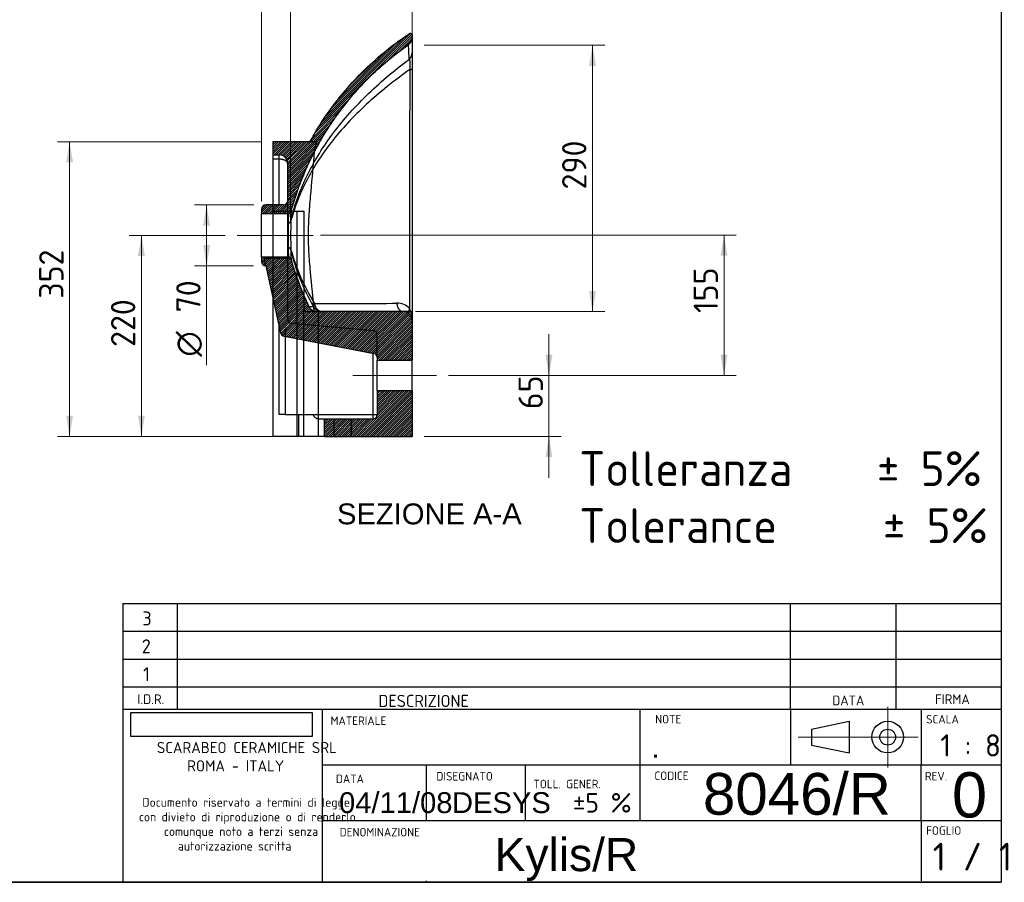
# Model space of a CAD drawing. Header units: millimetres. Extents: x 87 to 2279, y 58 to 1623.
# Tile 3 of 4: x 1146 to 2279, y 58 to 1050. Entities that reach past the tile are written whole.
import ezdxf
from ezdxf.enums import TextEntityAlignment as Align
from ezdxf.lldxf.tags import DXFTag

# ---------------------------------------------------------------- set-up
doc = ezdxf.new("R2010")
doc.units = ezdxf.units.MM
for name, color, linetype in [('1', 7, 'Continuous'), ('Default', 7, 'Continuous'), ('KYLIS-R', 7, 'Continuous'), ('Predefinito', 7, 'Continuous')]:
    doc.layers.add(name, color=color, linetype=linetype)
doc.styles.add('SEACAD_arial_ttf', font='arial.ttf')
doc.styles.add('SEACAD_seiso_ttf', font='seiso.ttf')
doc.styles.add('SEACAD_seiso_ttfB', font='seiso.ttf')
doc.styles.add('SEACAD_seiso_ttfBI', font='seiso.ttf')
doc.styles.add('SEACAD_semeci1_ttf', font='semeci1.ttf')
tags = doc.linetypes.add('CENTER2', pattern=[28.575, 19.05, -3.175, 3.175, -3.175]).pattern_tags.tags
tags[10:11] = [DXFTag(74, 4), DXFTag(75, 0), DXFTag(340, '0'), DXFTag(46, 0.0), DXFTag(50, 0.0), DXFTag(44, 0.0), DXFTag(45, 0.0)]
tags[8:9] = [DXFTag(74, 4), DXFTag(75, 0), DXFTag(340, '0'), DXFTag(46, 0.0), DXFTag(50, 0.0), DXFTag(44, 0.0), DXFTag(45, 0.0)]
tags[6:7] = [DXFTag(74, 4), DXFTag(75, 0), DXFTag(340, '0'), DXFTag(46, 0.0), DXFTag(50, 0.0), DXFTag(44, 0.0), DXFTag(45, 0.0)]
tags[4:5] = [DXFTag(74, 4), DXFTag(75, 0), DXFTag(340, '0'), DXFTag(46, 0.0), DXFTag(50, 0.0), DXFTag(44, 0.0), DXFTag(45, 0.0)]
tags = doc.linetypes.add('HIDDEN2', pattern=[4.7625, 3.175, -1.5875]).pattern_tags.tags
tags[6:7] = [DXFTag(74, 4), DXFTag(75, 0), DXFTag(340, '0'), DXFTag(46, 0.0), DXFTag(50, 0.0), DXFTag(44, 0.0), DXFTag(45, 0.0)]
tags[4:5] = [DXFTag(74, 4), DXFTag(75, 0), DXFTag(340, '0'), DXFTag(46, 0.0), DXFTag(50, 0.0), DXFTag(44, 0.0), DXFTag(45, 0.0)]
picture_1 = doc.add_image_def('image1.jpg', size_in_pixel=(300, 40))

# ---------------------------------------------------------------- blocks, each defined once
blk = doc.blocks.new('SEANNOT_GROUP1')
at = {"layer": 'Default', "color": 136, "linetype": 'CENTER2', "lineweight": 9}
blk.add_line((1483.6, 801.8), (1396.5, 801.8), dxfattribs=at)
blk = doc.blocks.new('SEANNOT_GROUP2')
at = {"layer": 'Default', "color": 136, "linetype": 'CENTER2', "lineweight": 9}
blk.add_line((1625.5, 640.8), (1529.5, 640.8), dxfattribs=at)
blk = doc.blocks.new('GDimGGroup4')
at = {"layer": 'Default', "linetype": 'Continuous', "lineweight": 9}
for points in [[(1199.8, 885.6), (1207.7, 885.6), (1203.7, 909.4)], [(1199.8, 594.6), (1203.7, 570.8), (1207.7, 594.6)]]:
    blk.add_hatch(color=136, dxfattribs=at).paths.add_polyline_path(points)
at = {"layer": 'Default', "color": 136, "linetype": 'Continuous', "lineweight": 9}
for p, q in [((1423.5, 909.4), (1189.7, 909.4)), ((1203.7, 909.4), (1203.7, 570.8)), ((1451.1, 570.8), (1189.7, 570.8))]:
    blk.add_line(p, q, dxfattribs=at)
at = {"layer": 'Default', "color": 136, "linetype": 'Continuous', "lineweight": 9, "style": 'SEACAD_seiso_ttf'}
blk.add_text('  352', height=28, rotation=90, dxfattribs=at).set_placement((1168.7, 695), align=Align.TOP_LEFT)
blk = doc.blocks.new('GDimGGroup6')
at = {"layer": 'Default', "linetype": 'Continuous', "lineweight": 9}
for points in [[(1481.7, 1106.7), (1457.9, 1102.7), (1481.7, 1098.8)], [(1573.7, 1106.7), (1573.7, 1098.8), (1597.5, 1102.7)]]:
    blk.add_hatch(color=136, dxfattribs=at).paths.add_polyline_path(points)
at = {"layer": 'Default', "color": 136, "linetype": 'Continuous', "lineweight": 9}
for p, q in [((1457.9, 815.8), (1457.9, 1116.7)), ((1597.5, 1007.1), (1597.5, 1116.7)), ((1597.5, 1102.7), (1457.9, 1102.7))]:
    blk.add_line(p, q, dxfattribs=at)
at = {"layer": 'Default', "color": 136, "linetype": 'Continuous', "lineweight": 9, "style": 'SEACAD_seiso_ttf'}
blk.add_text('  130', height=28, dxfattribs=at).set_placement((1485.1, 1137.7), align=Align.TOP_LEFT)
blk = doc.blocks.new('GDimGGroup7')
at = {"layer": 'Default', "linetype": 'Continuous', "lineweight": 9}
for points in [[(1809, 996.5), (1805, 1020.3), (1801.1, 996.5)], [(1809, 738), (1801.1, 738), (1805, 714.2)]]:
    blk.add_hatch(color=136, dxfattribs=at).paths.add_polyline_path(points)
at = {"layer": 'Default', "color": 136, "linetype": 'Continuous', "lineweight": 9}
for p, q in [((1611.5, 1020.3), (1819, 1020.3)), ((1805, 1020.3), (1805, 714.2)), ((1601.5, 714.2), (1819, 714.2))]:
    blk.add_line(p, q, dxfattribs=at)
at = {"layer": 'Default', "color": 136, "linetype": 'Continuous', "lineweight": 9, "style": 'SEACAD_seiso_ttf'}
blk.add_text('  290', height=28, rotation=90, dxfattribs=at).set_placement((1770, 820.6), align=Align.TOP_LEFT)
blk = doc.blocks.new('GDimGGroup10')
at = {"layer": 'Default', "linetype": 'Continuous', "lineweight": 9}
for points in [[(1357.3, 813), (1365.2, 813), (1361.3, 836.8)], [(1357.3, 790.6), (1361.3, 766.8), (1365.2, 790.6)]]:
    blk.add_hatch(color=136, dxfattribs=at).paths.add_polyline_path(points)
at = {"layer": 'Default', "color": 136, "linetype": 'Continuous', "lineweight": 9}
for p, q in [((1415.5, 836.8), (1347.3, 836.8)), ((1361.3, 836.8), (1361.3, 652.7)), ((1415.3, 766.8), (1347.3, 766.8))]:
    blk.add_line(p, q, dxfattribs=at)
for s, style, p in [('70', 'SEACAD_seiso_ttf', (1326.3, 713.2)), ('O', 'SEACAD_semeci1_ttf', (1326.3, 662.5))]:
    blk.add_text(s, height=28, rotation=90, dxfattribs=dict(at, style=style)).set_placement(p, align=Align.TOP_LEFT)
blk = doc.blocks.new('GDimGGroup13')
at = {"layer": 'Default', "linetype": 'Continuous', "lineweight": 9}
for points in [[(1448.3, 1190.7), (1424.5, 1186.7), (1448.3, 1182.7)], [(1573.7, 1190.7), (1573.7, 1182.7), (1597.5, 1186.7)]]:
    blk.add_hatch(color=136, dxfattribs=at).paths.add_polyline_path(points)
at = {"layer": 'Default', "color": 136, "linetype": 'Continuous', "lineweight": 9}
for p, q in [((1424.5, 840.8), (1424.5, 1200.7)), ((1597.5, 1007.1), (1597.5, 1200.7)), ((1597.5, 1186.7), (1424.5, 1186.7))]:
    blk.add_line(p, q, dxfattribs=at)
at = {"layer": 'Default', "color": 136, "linetype": 'Continuous', "lineweight": 9, "style": 'SEACAD_seiso_ttf'}
blk.add_text('170', height=28, dxfattribs=at).set_placement((1488.1, 1221.7), align=Align.TOP_LEFT)
blk = doc.blocks.new('GDimGGroup21')
at = {"layer": 'Default', "linetype": 'Continuous', "lineweight": 9}
for points in [[(1758.9, 664.6), (1750.9, 664.6), (1754.9, 640.8)], [(1758.9, 547), (1754.9, 570.8), (1750.9, 547)]]:
    blk.add_hatch(color=136, dxfattribs=at).paths.add_polyline_path(points)
at = {"layer": 'Default', "color": 136, "linetype": 'Continuous', "lineweight": 9}
for p, q in [((1754.9, 523.2), (1754.9, 688.4)), ((1639.5, 640.8), (1768.9, 640.8)), ((1611.5, 570.8), (1768.9, 570.8))]:
    blk.add_line(p, q, dxfattribs=at)
at = {"layer": 'Default', "color": 136, "linetype": 'Continuous', "lineweight": 9, "style": 'SEACAD_seiso_ttf'}
blk.add_text('  65', height=28, rotation=90, dxfattribs=at).set_placement((1719.9, 568), align=Align.TOP_LEFT)
blk = doc.blocks.new('GDimGGroup22')
at = {"layer": 'Default', "linetype": 'Continuous', "lineweight": 9}
for points in [[(1282.3, 778), (1290.3, 778), (1286.3, 801.8)], [(1282.3, 594.6), (1286.3, 570.8), (1290.3, 594.6)]]:
    blk.add_hatch(color=136, dxfattribs=at).paths.add_polyline_path(points)
at = {"layer": 'Default', "color": 136, "linetype": 'Continuous', "lineweight": 9}
for p, q in [((1382.5, 801.8), (1272.3, 801.8)), ((1286.3, 570.8), (1286.3, 801.8)), ((1458.9, 570.8), (1272.3, 570.8))]:
    blk.add_line(p, q, dxfattribs=at)
at = {"layer": 'Default', "color": 136, "linetype": 'Continuous', "lineweight": 9, "style": 'SEACAD_seiso_ttf'}
blk.add_text('  220', height=28, rotation=90, dxfattribs=at).set_placement((1251.3, 639.6), align=Align.TOP_LEFT)
blk = doc.blocks.new('GDimGGroup23')
at = {"layer": 'Default', "linetype": 'Continuous', "lineweight": 9}
for points in [[(1960.1, 778.4), (1956.2, 802.2), (1952.2, 778.4)], [(1960.1, 664.6), (1952.2, 664.6), (1956.2, 640.8)]]:
    blk.add_hatch(color=136, dxfattribs=at).paths.add_polyline_path(points)
at = {"layer": 'Default', "color": 136, "linetype": 'Continuous', "lineweight": 9}
for p, q in [((1492.4, 802.2), (1970.2, 802.2)), ((1956.2, 640.8), (1956.2, 802.2)), ((1639.5, 640.8), (1970.2, 640.8))]:
    blk.add_line(p, q, dxfattribs=at)
at = {"layer": 'Default', "color": 136, "linetype": 'Continuous', "lineweight": 9, "style": 'SEACAD_seiso_ttf'}
blk.add_text('  155', height=28, rotation=90, dxfattribs=at).set_placement((1921.2, 678.6), align=Align.TOP_LEFT)
blk = doc.blocks.new('SEANNOT_GROUP3')
at = {"layer": 'Default', "color": 7, "linetype": 'Continuous', "lineweight": 0, "style": 'SEACAD_arial_ttf'}
blk.add_text('04/11/08', height=24, dxfattribs=at).set_placement((1513.5, 161.8), align=Align.TOP_LEFT)
blk = doc.blocks.new('SEANNOT_GROUP4')
at = {"layer": 'Default', "color": 7, "linetype": 'Continuous', "lineweight": 0, "style": 'SEACAD_seiso_ttfB'}
blk.add_text('1 / 1', height=32, dxfattribs=at).set_placement((2196.2, 103.7), align=Align.TOP_LEFT)
blk = doc.blocks.new('SEANNOT_GROUP5')
at = {"layer": 'Predefinito', "color": 136, "linetype": 'CENTER2', "lineweight": 9}
for p, q in [((2144.4, 260.1), (2144.4, 190.1)), ((2179.4, 225.1), (2109.4, 225.1))]:
    blk.add_line(p, q, dxfattribs=at)
blk = doc.blocks.new('SEANNOT_GROUP6')
at = {"layer": 'Predefinito', "color": 136, "linetype": 'CENTER2', "lineweight": 9}
blk.add_line((2116.7, 225.1), (2041.4, 225.1), dxfattribs=at)
blk = doc.blocks.new('SEANNOT_GROUP7')
at = {"layer": 'Predefinito', "color": 7, "linetype": 'Continuous', "lineweight": 0, "style": 'SEACAD_arial_ttf'}
blk.add_text('Kylis/R', height=38, dxfattribs=at).set_placement((1692.5, 109.1), align=Align.TOP_LEFT)
blk = doc.blocks.new('SEANNOT_GROUP9')
at = {"layer": 'Predefinito', "color": 7, "linetype": 'Continuous', "lineweight": 0, "style": 'SEACAD_arial_ttf'}
blk.add_text('DESYS', height=24, dxfattribs=at).set_placement((1643.4, 161.8), align=Align.TOP_LEFT)
blk = doc.blocks.new('SEANNOT_GROUP10')
at = {"layer": 'Predefinito', "color": 7, "linetype": 'Continuous', "lineweight": 0, "style": 'SEACAD_arial_ttf'}
blk.add_text('.', height=24, dxfattribs=at).set_placement((1872.8, 225.4), align=Align.TOP_LEFT)
blk = doc.blocks.new('SEANNOT_GROUP11')
at = {"layer": 'Predefinito', "color": 7, "linetype": 'Continuous', "lineweight": 0, "style": 'SEACAD_arial_ttf'}
blk.add_text('8046/R', height=48, dxfattribs=at).set_placement((1931.9, 183.9), align=Align.TOP_LEFT)
blk = doc.blocks.new('SEANNOT_GROUP12')
at = {"layer": 'Predefinito', "color": 7, "linetype": 'Continuous', "lineweight": 0, "style": 'SEACAD_arial_ttf'}
blk.add_text('0', height=52, dxfattribs=at).set_placement((2218.3, 184.7), align=Align.TOP_LEFT)

msp = doc.modelspace()

# ---------------------------------------------------------------- hatches: boundary and pattern name
at = {"layer": 'KYLIS-R', "linetype": 'Continuous'}
h = msp.add_hatch(dxfattribs=at)
h.set_pattern_fill('ANSI31', scale=0.551181, angle=9.362e-06, style=0, pattern_type=2)
edge = h.paths.add_edge_path()
edge.add_line((1449.5, 836.8), (1429.5, 836.8))
edge.add_arc((1429.5, 831.8), 5, 90, 180)
edge.add_line((1424.5, 831.8), (1424.5, 826.8))
edge.add_line((1424.5, 826.8), (1455.5, 826.8))
edge.add_arc((1455.5, 829.8), 3, 270, 344.8375)
edge.add_spline(control_points=[(1458.4, 829), (1461, 838.7), (1464.1, 848.2), (1470.9, 866.8), (1474.7, 876), (1483.1, 893.9), (1487.7, 902.7), (1494, 913.5), (1495.2, 915.6), (1497.8, 919.9), (1499.2, 922), (1503.2, 928.4), (1506, 932.5), (1514.6, 944.8), (1520.7, 952.7), (1528.7, 962.3), (1530.4, 964.2), (1533.7, 968), (1535.4, 969.8), (1540.4, 975.3), (1543.9, 979), (1554.5, 989.5), (1561.8, 996.2), (1577.1, 1009), (1585, 1015.1), (1593.2, 1020.8)], knot_values=[0, 0, 0, 0, 0.125, 0.125, 0.25, 0.25, 0.375, 0.375, 0.40625, 0.40625, 0.4375, 0.4375, 0.5, 0.5, 0.625, 0.625, 0.65625, 0.65625, 0.6875, 0.6875, 0.75, 0.75, 0.875, 0.875, 1, 1, 1, 1], degree=3, periodic=0)
edge.add_spline(control_points=[(1593.2, 1020.8), (1593.9, 1021.3), (1594.5, 1021.8), (1595.3, 1022.7), (1595.5, 1023.1), (1596, 1023.7), (1596.2, 1024.1), (1596.6, 1024.8), (1596.7, 1025.1), (1597, 1025.9), (1597.1, 1026.3), (1597.4, 1027.4), (1597.5, 1028.2), (1597.5, 1029)], knot_values=[0, 0, 0, 0, 0.25, 0.25, 0.375, 0.375, 0.5, 0.5, 0.625, 0.625, 0.75, 0.75, 1, 1, 1, 1], degree=3, periodic=0)
edge.add_line((1597.5, 1029), (1597.5, 1032.1))
edge.add_spline(control_points=[(1597.5, 1032.1), (1597.5, 1032.2), (1597.5, 1032.4), (1597.4, 1032.8), (1597.3, 1032.9), (1597, 1033.4), (1596.8, 1033.7), (1596.3, 1033.9), (1596.1, 1034), (1595.8, 1034.1), (1595.6, 1034.1), (1595.2, 1034.1), (1595.1, 1034), (1594.7, 1033.9), (1594.5, 1033.8), (1594.4, 1033.7)], knot_values=[0, 0, 0, 0, 0.125, 0.125, 0.25, 0.25, 0.5, 0.5, 0.625, 0.625, 0.75, 0.75, 0.875, 0.875, 1, 1, 1, 1], degree=3, periodic=0)
edge.add_spline(control_points=[(1594.4, 1033.7), (1586.3, 1028.3), (1578.4, 1022.6), (1562.2, 1009.8), (1553.9, 1002.6), (1538, 987.4), (1530.4, 979.5), (1516, 962.9), (1509.2, 954.3), (1496.4, 936.5), (1490.5, 927.3), (1483.3, 915), (1481.7, 912.2), (1480.1, 909.4)], knot_values=[0.014122, 0.014122, 0.014122, 0.014122, 0.125, 0.125, 0.25, 0.25, 0.375, 0.375, 0.5, 0.5, 0.625, 0.625, 0.661896, 0.661896, 0.661896, 0.661896], degree=3, periodic=0)
edge.add_line((1480.1, 909.4), (1437.5, 909.4))
edge.add_line((1437.5, 909.4), (1437.5, 894.4))
edge.add_line((1437.5, 894.4), (1444.5, 894.4))
edge.add_arc((1444.5, 884.4), 10, 0, 90, ccw=False)
edge.add_line((1454.5, 884.4), (1454.5, 841.8))
edge.add_arc((1449.5, 841.8), 5, 270, 360, ccw=False)
h = msp.add_hatch(dxfattribs=at)
h.set_pattern_fill('ANSI31', scale=0.551181, angle=9.362e-06, style=0, pattern_type=2)
edge = h.paths.add_edge_path()
edge.add_line((1450.3, 685.8), (1553.4, 666.2))
edge.add_arc((1552.5, 661.3), 5, 0, 79.2231, ccw=False)
edge.add_line((1557.5, 661.3), (1557.5, 658.3))
edge.add_line((1557.5, 658.3), (1597.5, 658.3))
edge.add_line((1597.5, 658.3), (1597.5, 704.2))
edge.add_arc((1587.5, 704.2), 10, 0, 90)
edge.add_line((1587.5, 714.2), (1488.1, 714.2))
edge.add_spline(control_points=[(1488.1, 714.2), (1487.2, 714.2), (1486.2, 714.3), (1484.9, 714.7), (1484.5, 714.9), (1483.6, 715.3), (1483.2, 715.5), (1482.6, 715.9), (1482.4, 716), (1482, 716.3), (1481.8, 716.4), (1481.3, 716.9), (1480.6, 717.5), (1480.1, 718.3), (1479.5, 719.1), (1479.3, 719.5), (1479.1, 719.9)], knot_values=[0, 0, 0, 0, 0.25, 0.25, 0.375, 0.375, 0.5, 0.5, 0.5625, 0.5625, 0.625, 0.625, 0.75, 0.875, 0.875, 1, 1, 1, 1], degree=3, periodic=0)
edge.add_spline(control_points=[(1479.1, 719.9), (1474.9, 728.7), (1471.1, 737.7), (1464.2, 755.9), (1461.1, 765.2), (1458.5, 774.6)], knot_values=[0, 0, 0, 0, 0.5, 0.5, 1, 1, 1, 1], degree=3, periodic=0)
edge.add_arc((1455.6, 773.8), 3, 15.7618, 90)
edge.add_line((1455.6, 776.8), (1424.5, 776.8))
edge.add_line((1424.5, 776.8), (1424.5, 771.8))
edge.add_arc((1429.5, 771.8), 5, 180, 267.3272)
edge.add_line((1429.3, 766.8), (1446.3, 689.7))
edge.add_arc((1451.2, 690.7), 5, 192.4462, 259.2231)
h = msp.add_hatch(dxfattribs=at)
h.set_pattern_fill('ANSI31', scale=0.551181, angle=9.362e-06, style=0, pattern_type=2)
edge = h.paths.add_edge_path()
edge.add_line((1557.5, 623.3), (1557.5, 595.8))
edge.add_arc((1552.5, 595.8), 5, 270, 360, ccw=False)
edge.add_line((1552.5, 590.8), (1496.8, 590.8))
edge.add_line((1496.8, 590.8), (1496.8, 570.8))
edge.add_line((1496.8, 570.8), (1597.5, 570.8))
edge.add_line((1597.5, 570.8), (1597.5, 623.3))
edge.add_line((1597.5, 623.3), (1557.5, 623.3))

# ---------------------------------------------------------------- linework, layer by layer
at = {"layer": '1', "color": 7, "linetype": 'Continuous'}
for p, q in [((2274.9, 1622.8), (2274.9, 58.3)), ((1265, 378.8), (2274.9, 378.8)), ((2032.7, 257.2), (2032.7, 378.8)), ((2154.3, 257.2), (2154.3, 378.8)), ((1265, 346.8), (2274.9, 346.8)), ((1265, 314.8), (2274.9, 314.8)), ((1265, 282.8), (2274.9, 282.8)), ((1265, 257.2), (2274.9, 257.2)), ((2032.7, 257.2), (2032.7, 193.2)), ((2183.1, 257.2), (2183.1, 193.2)), ((2056.8, 234.2), (2100.3, 243.3)), ((2100.3, 243.3), (2100.3, 206.9)), ((2056.8, 234.2), (2056.8, 216)), ((2056.8, 216), (2100.3, 206.9)), ((1494.2, 193.2), (2274.9, 193.2)), ((2183.1, 129.2), (2183.1, 193.2)), ((1494.2, 129.2), (2274.9, 129.2)), ((2183.1, 129.2), (2183.1, 59.8)), ((2274.9, 58.3), (86.9, 58.3)), ((710.3, 58.5), (2274.9, 58.5))]:
    msp.add_line(p, q, dxfattribs=at)
for radius in [18.2, 9.12]:
    msp.add_circle((2144.4, 225.1), radius, dxfattribs=at)
at = {"layer": 'KYLIS-R', "color": 7, "linetype": 'Continuous'}
for p, q in [((1597.5, 1032.1), (1597.5, 1029)), ((1597.5, 1029), (1597.5, 1011.6)), ((1597.5, 1011.6), (1597.5, 993.1)), ((1597.5, 993.1), (1597.5, 704.2)), ((1437.5, 909.4), (1437.5, 894.4)), ((1480.1, 909.4), (1437.5, 909.4)), ((1437.5, 894.4), (1437.5, 889.4)), ((1437.5, 894.4), (1444.5, 894.4)), ((1444.5, 889.4), (1437.5, 889.4)), ((1437.5, 889.4), (1437.5, 836.8)), ((1444.5, 889.4), (1444.5, 894.4)), ((1444.5, 836.8), (1444.5, 889.4)), ((1454.5, 841.8), (1454.5, 884.4)), ((1424.5, 831.8), (1424.5, 826.8)), ((1424.5, 776.8), (1424.5, 826.8)), ((1424.5, 826.8), (1455.5, 826.8)), ((1449.5, 836.8), (1429.5, 836.8)), ((1457.9, 817.7), (1457.9, 817.7)), ((1457.9, 817.3), (1457.9, 817.3)), ((1457.9, 786.4), (1457.9, 786.4)), ((1457.9, 786), (1457.9, 786)), ((1424.5, 776.8), (1424.5, 771.8)), ((1455.6, 776.8), (1424.5, 776.8)), ((1429.3, 766.8), (1446.3, 689.7)), ((1437.5, 729.5), (1437.5, 570.8)), ((1587.5, 714.2), (1488.1, 714.2)), ((1597.5, 704.2), (1597.5, 658.3)), ((1444.5, 595.8), (1444.5, 697.8)), ((1450.3, 685.8), (1553.4, 666.2)), ((1451.4, 685.6), (1451.4, 595.8)), ((1552.9, 595.8), (1552.9, 666.3)), ((1557.5, 661.3), (1557.5, 658.3)), ((1557.5, 623.3), (1557.5, 658.3)), ((1557.5, 658.3), (1597.5, 658.3)), ((1597.5, 623.3), (1597.5, 658.3)), ((1557.5, 623.3), (1557.5, 595.8)), ((1597.5, 623.3), (1557.5, 623.3)), ((1597.5, 623.3), (1597.5, 570.8)), ((1451.4, 595.8), (1444.5, 595.8)), ((1451.4, 595.8), (1484.2, 595.8)), ((1466.8, 595.8), (1466.8, 570.8)), ((1484.2, 595.8), (1552.9, 595.8)), ((1490.1, 590.8), (1496.8, 590.8)), ((1496.8, 590.8), (1552.5, 590.8)), ((1496.8, 570.8), (1496.8, 590.8)), ((1552.9, 595.8), (1557.5, 595.8)), ((1466.8, 570.8), (1437.5, 570.8)), ((1496.8, 570.8), (1466.8, 570.8)), ((1496.8, 570.8), (1597.5, 570.8))]:
    msp.add_line(p, q, dxfattribs=at)
at = {"layer": 'KYLIS-R', "color": 7, "linetype": 'HIDDEN2'}
for p, q in [((1487.8, 909.4), (1480.1, 909.4)), ((1454.5, 775.4), (1454.5, 841.8)), ((1437.5, 836.8), (1437.5, 729.5)), ((1437.5, 829.5), (1465.1, 829.5)), ((1465.1, 829.5), (1465.1, 570.8)), ((1465.1, 829.5), (1472.9, 829.5)), ((1472.9, 829.5), (1472.9, 714.2)), ((1429.3, 766.8), (1427.8, 773.5)), ((1428.5, 775.8), (1429.5, 775.8)), ((1429.5, 775.8), (1449.5, 775.8)), ((1449.5, 775.8), (1454.4, 775.8)), ((1454.5, 705.4), (1454.5, 775.4)), ((1472.9, 570.8), (1472.9, 714.2)), ((1472.9, 714.2), (1485, 714.2)), ((1488, 714.2), (1485, 714.2)), ((1490, 570.8), (1490, 714.2)), ((1594.1, 714.2), (1587.6, 714.2)), ((1451.4, 691.3), (1451.4, 685.6)), ((1459.1, 700.4), (1459, 700.4)), ((1552.9, 692.2), (1459.1, 700.4)), ((1557.5, 671.5), (1557.5, 687.2)), ((1557.5, 661.3), (1557.5, 671.5)), ((1507.5, 590.8), (1507.5, 570.8)), ((1527.5, 590.8), (1527.5, 570.8))]:
    msp.add_line(p, q, dxfattribs=at)
at = {"layer": 'KYLIS-R', "color": 7, "linetype": 'Continuous'}
for centre, radius, start, end in [((1373.1, 1002.1), 221, 0.5177, 4.8671), ((32110.5, 819.7), 30516, 179.67572, 180.19132), ((1444.5, 884.4), 10, 0, 90), ((1449.5, 841.8), 5, 270, 360), ((1429.5, 831.8), 5, 90, 180), ((1584.2, 814.5), 129.2, 174.5442, 179.3444), ((1455.5, 829.8), 3, 270, 344.8375), ((1625.7, 816), 167.8, 175.5573, 179.4397), ((2775.7, 802.3), 1320.8, 179.4074, 180.6384), ((3225.5, 802.4), 1767.6, 179.5177, 180.5203), ((1565.4, 788.5), 110.4, 180.4639, 186.088), ((1683.9, 847.8), 234.2, 195.2109, 212.0554), ((1697.3, 843), 246.1, 193.411, 209.95), ((1609.4, 787.4), 151.5, 180.536, 184.8271), ((1429.5, 771.8), 5, 180, 267.3272), ((1455.6, 773.8), 3, 15.7618, 90), ((1455.7, 773.9), 2.84, 17.6198, 45.9153), ((1476.4, 811.2), 91.4, 271.6646, 274.8063), ((1521.1, 5160), 4436.6, 269.5398, 270.7617), ((1580.3, 703.4), 20.4, 45.0616, 90.5734), ((1587.5, 704.2), 10, 0, 90), ((1566.4, 704.8), 31.1, 358.9045, 24.6954), ((1451.2, 690.7), 5, 192.4462, 259.2231), ((1552.5, 661.3), 5, 0, 79.2231), ((1552.5, 595.8), 5, 270, 360)]:
    msp.add_arc(centre, radius, start, end, dxfattribs=at)
at = {"layer": 'KYLIS-R', "color": 7, "linetype": 'HIDDEN2'}
for centre, radius, start, end in [((1547.7, 888), 63.5, 161.0237, 165.0847), ((1430.1, 774), 2.32, 131.4579, 194.5876), ((1453.7, 775.3), 0.826, 0.958, 31.7339), ((1455.7, 773.9), 2.84, 15.2523, 17.6198), ((1595.6, 738), 23.8, 266.4779, 274.6706), ((1459.5, 705.4), 5, 180, 265), ((1458, 691.7), 6.62, 140.0388, 183.4815), ((1552.5, 687.2), 5, 0, 85)]:
    msp.add_arc(centre, radius, start, end, dxfattribs=at)
at = {"layer": 'KYLIS-R', "color": 7, "linetype": 'Continuous'}
for points, knots in [([(1480.1, 909.4), (1481.7, 912.2), (1483.3, 915), (1490.5, 927.3), (1496.4, 936.5), (1509.2, 954.3), (1516, 962.9), (1530.4, 979.5), (1538, 987.4), (1553.9, 1002.6), (1562.2, 1009.8), (1578.4, 1022.6), (1586.3, 1028.3), (1594.4, 1033.7)], [0, 0, 0, 0, 0.056958, 0.056958, 0.249926, 0.249926, 0.442895, 0.442895, 0.635864, 0.635864, 0.828833, 0.828833, 1, 1, 1, 1]), ([(1594.4, 1033.7), (1594.5, 1033.8), (1594.7, 1033.9), (1595.1, 1034), (1595.2, 1034.1), (1595.6, 1034.1), (1595.8, 1034.1), (1596.1, 1034), (1596.3, 1033.9), (1596.8, 1033.7), (1597, 1033.4), (1597.3, 1032.9), (1597.4, 1032.8), (1597.5, 1032.4), (1597.5, 1032.2), (1597.5, 1032.1)], [0, 0, 0, 0, 0.125, 0.125, 0.25, 0.25, 0.375, 0.375, 0.5, 0.5, 0.75, 0.75, 0.875, 0.875, 1, 1, 1, 1]), ([(1458.4, 829), (1463.7, 848.4), (1470.5, 867), (1483.1, 893.9), (1487.7, 902.7), (1497.7, 920), (1503.1, 928.4), (1514.6, 944.8), (1520.7, 952.7), (1533.6, 968), (1540.4, 975.4), (1561.6, 996.6), (1576.8, 1009.4), (1593.2, 1020.8)], [0, 0, 0, 0, 0.25, 0.25, 0.375, 0.375, 0.5, 0.5, 0.625, 0.625, 0.75, 0.75, 1, 1, 1, 1]), ([(1597.5, 1029), (1597.5, 1028.2), (1597.4, 1027.4), (1597.1, 1026.3), (1597, 1025.9), (1596.7, 1025.1), (1596.6, 1024.8), (1596.2, 1024.1), (1596, 1023.7), (1595.5, 1023.1), (1595.3, 1022.7), (1594.5, 1021.8), (1593.9, 1021.3), (1593.2, 1020.8)], [0, 0, 0, 0, 0.25, 0.25, 0.375, 0.375, 0.5, 0.5, 0.625, 0.625, 0.75, 0.75, 1, 1, 1, 1]), ([(1457.9, 817.7), (1459.9, 826.6), (1462.4, 835.1), (1468.4, 851.9), (1471.9, 860.2), (1479.7, 876.7), (1484.2, 884.9), (1493.9, 901), (1499.2, 908.9), (1510.7, 924.6), (1517, 932.3), (1530.2, 947.5), (1537.3, 954.9), (1559.6, 976.8), (1576, 990.7), (1594, 1004.1)], [0, 0, 0, 0, 0.125, 0.125, 0.25, 0.25, 0.375, 0.375, 0.5, 0.5, 0.625, 0.625, 0.75, 0.75, 1, 1, 1, 1]), ([(1595, 992.4), (1595.1, 993.3), (1595.2, 994.2), (1595.3, 995.9), (1595.3, 996.8), (1595.4, 998.4), (1595.4, 999.1), (1595.3, 1000.5), (1595.3, 1001.1), (1595.1, 1002.6), (1595, 1003.2), (1594.5, 1004), (1594.3, 1004.1), (1594, 1004.1)], [0, 0, 0, 0, 0.125, 0.125, 0.25, 0.25, 0.375, 0.375, 0.5, 0.5, 0.75, 0.75, 1, 1, 1, 1]), ([(1595, 992.4), (1576.7, 979.6), (1560, 966.2), (1537.3, 945.3), (1530.2, 938.2), (1516.8, 923.8), (1510.6, 916.5), (1499, 901.6), (1493.7, 894.1), (1483.9, 879), (1479.6, 871.3), (1471.7, 856), (1468.3, 848.3), (1463.9, 836.6), (1462.5, 832.7), (1460, 825), (1458.9, 821.1), (1457.9, 817.3)], [0, 0, 0, 0, 0.25, 0.25, 0.375, 0.375, 0.5, 0.5, 0.625, 0.625, 0.75, 0.75, 0.875, 0.875, 0.9375, 0.9375, 1, 1, 1, 1]), ([(1455, 816), (1455.1, 816.1), (1455.3, 816.1), (1455.6, 816.3), (1455.8, 816.3), (1456.2, 816.4), (1456.3, 816.5), (1456.6, 816.6), (1456.8, 816.7), (1457.1, 816.8), (1457.2, 816.9), (1457.4, 817), (1457.5, 817.1), (1457.7, 817.2), (1457.8, 817.3), (1457.9, 817.5), (1457.9, 817.6), (1457.9, 817.7)], [0, 0, 0, 0, 0.125, 0.125, 0.25, 0.25, 0.375, 0.375, 0.5, 0.5, 0.625, 0.625, 0.75, 0.75, 0.875, 0.875, 1, 1, 1, 1]), ([(1457.9, 817.3), (1457.9, 817.2), (1457.9, 817.1), (1457.8, 816.9), (1457.7, 816.7), (1457.5, 816.6), (1457.4, 816.5), (1457.2, 816.3), (1457.1, 816.2), (1456.8, 816.1), (1456.6, 816), (1456.3, 815.9), (1456.2, 815.9), (1455.8, 815.8), (1455.6, 815.9), (1455.3, 815.9), (1455.1, 816), (1455, 816)], [0, 0, 0, 0, 0.125, 0.125, 0.25, 0.25, 0.375, 0.375, 0.5, 0.5, 0.625, 0.625, 0.75, 0.75, 0.875, 0.875, 1, 1, 1, 1]), ([(1455, 787.6), (1455.1, 787.7), (1455.3, 787.7), (1455.7, 787.8), (1455.8, 787.8), (1456.2, 787.8), (1456.3, 787.7), (1456.6, 787.7), (1456.8, 787.6), (1457.1, 787.4), (1457.2, 787.4), (1457.4, 787.2), (1457.5, 787.1), (1457.7, 786.9), (1457.8, 786.8), (1457.9, 786.6), (1457.9, 786.5), (1457.9, 786.4)], [0, 0, 0, 0, 0.125, 0.125, 0.25, 0.25, 0.375, 0.375, 0.5, 0.5, 0.625, 0.625, 0.75, 0.75, 0.875, 0.875, 1, 1, 1, 1]), ([(1457.9, 786), (1457.9, 786.1), (1457.9, 786.1), (1457.8, 786.3), (1457.7, 786.4), (1457.5, 786.6), (1457.4, 786.6), (1457.2, 786.8), (1457.1, 786.8), (1456.8, 787), (1456.6, 787), (1456.3, 787.1), (1456.2, 787.2), (1455.8, 787.3), (1455.6, 787.4), (1455.3, 787.5), (1455.1, 787.6), (1455, 787.6)], [0, 0, 0, 0, 0.125, 0.125, 0.25, 0.25, 0.375, 0.375, 0.5, 0.5, 0.625, 0.625, 0.75, 0.75, 0.875, 0.875, 1, 1, 1, 1]), ([(1479.1, 719.9), (1474.9, 728.7), (1471.1, 737.7), (1464.2, 755.9), (1461.1, 765.2), (1458.5, 774.6)], [0, 0, 0, 0, 0.5, 0.5, 1, 1, 1, 1]), ([(1488.1, 714.2), (1487.2, 714.2), (1486.2, 714.3), (1484.9, 714.7), (1484.5, 714.9), (1483.6, 715.3), (1483.2, 715.5), (1482.6, 715.9), (1482.4, 716), (1482, 716.3), (1481.8, 716.4), (1481.3, 716.9), (1480.6, 717.5), (1480.1, 718.3), (1479.5, 719.1), (1479.3, 719.5), (1479.1, 719.9)], [0, 0, 0, 0, 0.25, 0.25, 0.375, 0.375, 0.5, 0.5, 0.5625, 0.5625, 0.625, 0.625, 0.75, 0.875, 0.875, 1, 1, 1, 1]), ([(1484.1, 720.2), (1484, 720.7), (1484.1, 721.3), (1484.6, 722.4), (1484.9, 722.9), (1485.4, 723.5)], [0, 0, 0, 0, 0.5, 0.5, 1, 1, 1, 1]), ([(1490.1, 590.8), (1489.5, 590.8), (1489, 590.9), (1488.1, 591.2), (1487.8, 591.3), (1487.2, 591.6), (1486.9, 591.8), (1486.4, 592.2), (1486.1, 592.4), (1485.5, 592.9), (1485.3, 593.2), (1484.9, 593.6), (1484.8, 593.8), (1484.6, 594.1), (1484.5, 594.3), (1484.4, 594.7), (1484.3, 594.9), (1484.2, 595.3), (1484.2, 595.5), (1484.2, 595.8)], [0, 0, 0, 0, 0.25, 0.25, 0.375, 0.375, 0.5, 0.5, 0.625, 0.625, 0.75, 0.75, 0.8125, 0.8125, 0.875, 0.875, 0.9375, 0.9375, 1, 1, 1, 1])]:
    msp.add_open_spline(points, degree=3, knots=knots, dxfattribs=at)
for points, weights in [([(1594, 1004.1), (1597.5, 1007.1), (1597.5, 1011.6)], [1, 0.908781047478, 1]), ([(1595, 992.4), (1597.5, 992.7), (1597.5, 993.1)], [1, 0.934782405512, 1]), ([(1454.5, 884.4), (1454.5, 889.4), (1444.5, 889.4)], [1, 0.707106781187, 1]), ([(1457.9, 817.7), (1457.9, 817.5), (1457.9, 817.3)], [1, 0.999930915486, 1]), ([(1457.9, 817.7), (1457.9, 817.5), (1457.9, 817.3)], [1, 0.999930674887, 1]), ([(1457.9, 786.4), (1457.9, 786.2), (1457.9, 786)], [1, 0.999927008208, 1]), ([(1457.9, 786.4), (1457.9, 786.2), (1457.9, 786)], [1, 0.999926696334, 1]), ([(1484.1, 720.2), (1486.7, 714.2), (1493.2, 714.2)], [1, 0.837436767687, 1]), ([(1485.4, 723.5), (1486, 714.2), (1494.9, 714.2)], [1, 0.731010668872, 1]), ([(1580.1, 723.8), (1580.4, 714.2), (1587.5, 714.2)], [1, 0.722446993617, 1]), ([(1594.7, 717.8), (1592.5, 713.4), (1594.7, 711.2)], [1, 0.876803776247, 1]), ([(1552.5, 590.8), (1552.9, 590.8), (1552.9, 595.8)], [1, 0.707106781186, 1])]:
    msp.add_rational_spline(points, weights, degree=2, dxfattribs=at)
at = {"layer": 'KYLIS-R', "color": 7, "linetype": 'HIDDEN2'}
for points, knots in [([(1487.7, 908.7), (1487.7, 908.8), (1487.8, 908.9), (1487.8, 909.1), (1487.8, 909.1), (1487.9, 909.3), (1487.8, 909.4), (1487.8, 909.4)], [0, 0, 0, 0, 0.25, 0.25, 0.5, 0.5, 1, 1, 1, 1]), ([(1485, 714.2), (1483.7, 729.5), (1482.1, 744.8), (1480, 767.8), (1479.4, 775.5), (1478.5, 790.8), (1478.3, 798.5), (1478.5, 814), (1478.9, 821.6), (1480, 837), (1480.6, 844.7), (1482.7, 867.7), (1484.2, 883), (1485.3, 898.4)], [0, 0, 0, 0, 0.25, 0.25, 0.375, 0.375, 0.5, 0.5, 0.625, 0.625, 0.75, 0.75, 1, 1, 1, 1])]:
    msp.add_open_spline(points, degree=3, knots=knots, dxfattribs=at)
msp.add_open_spline([(1485.3, 898.4), (1485.4, 900.4), (1485.8, 902.4), (1486.4, 904.4)], degree=3, dxfattribs=at)
at = {"layer": 'Predefinito', "color": 7, "linetype": 'Continuous'}
for p, q in [((1265, 378.8), (1265, 59.6)), ((1327.5, 378.8), (1327.5, 257.2)), ((1494.2, 257.2), (1494.2, 59.6)), ((1859.5, 257.2), (1859.5, 129.2)), ((1613.7, 193.2), (1613.7, 129.2)), ((1727.7, 193.2), (1727.7, 129.2)), ((1613.7, 59.8), (1613.7, 59.6))]:
    msp.add_line(p, q, dxfattribs=at)

# ---------------------------------------------------------------- block references
at = {"layer": 'Default'}
for name in ['GDimGGroup13', 'GDimGGroup6', 'GDimGGroup7', 'GDimGGroup4', 'GDimGGroup10', 'GDimGGroup22', 'SEANNOT_GROUP1', 'GDimGGroup23', 'GDimGGroup21', 'SEANNOT_GROUP2', 'SEANNOT_GROUP3', 'SEANNOT_GROUP4']:
    msp.add_blockref(name, (0, 0), dxfattribs=at)
at = {"layer": 'Predefinito'}
for name in ['SEANNOT_GROUP5', 'SEANNOT_GROUP6', 'SEANNOT_GROUP10', 'SEANNOT_GROUP11', 'SEANNOT_GROUP12', 'SEANNOT_GROUP9', 'SEANNOT_GROUP7']:
    msp.add_blockref(name, (0, 0), dxfattribs=at)

# ---------------------------------------------------------------- texts
at = {"color": 7, "linetype": 'Continuous', "style": 'SEACAD_arial_ttf'}
msp.add_text('SEZIONE A-A', height=24, dxfattribs=at).set_placement((1511.2, 493.7), align=Align.TOP_LEFT)
at = {"layer": '1', "color": 7, "linetype": 'Continuous', "style": 'SEACAD_seiso_ttf'}
for s, height, p in [('NOTE', 9.79, (1877, 250.6)), ('SCALA', 9.79, (2188.6, 250.6)), ('MATERIALE', 9.79, (1503.8, 248.9)), ('1 : 8', 25.6, (2205, 228.4)), ('DATA', 9.79, (1509.9, 182.1)), ('DISEGNATO', 9.79, (1625.5, 185)), ('CODICE', 9.79, (1876.2, 185.6)), ('REV.', 9.79, (2187.2, 185.1)), ('TOLL. GENER.', 9.792, (1737.1, 176.1)), ('±5 %', 22.4, (1782.3, 160.8)), ('DENOMINAZIONE', 9.767, (1514.3, 120.8)), ('FOGLIO', 9.79, (2188.6, 122.6))]:
    msp.add_text(s, height=height, dxfattribs=at).set_placement(p, align=Align.TOP_LEFT)
at = {"layer": 'Default', "color": 7, "linetype": 'Continuous', "style": 'SEACAD_seiso_ttf'}
for s, p in [('Tolleranza    ± 5%', (1789.6, 553.7)), ('Tolerance     ± 5%', (1789.6, 488.2))]:
    msp.add_text(s, height=40, dxfattribs=at).set_placement(p, align=Align.TOP_LEFT)
at = {"layer": 'Predefinito', "color": 7, "linetype": 'Continuous'}
for s, height, style, p in [('3', 16, 'SEACAD_seiso_ttf', (1287.4, 369.5)), ('2', 16, 'SEACAD_seiso_ttf', (1286.7, 337.5)), ('1', 16, 'SEACAD_seiso_ttf', (1288.3, 305.5)), ('I.D.R.', 11.2, 'SEACAD_seiso_ttf', (1281.7, 274.3)), ('DESCRIZIONE', 14, 'SEACAD_seiso_ttf', (1558.8, 273.7)), ('DATA', 11.2, 'SEACAD_seiso_ttf', (2080.7, 272.9)), ('FIRMA', 11.2, 'SEACAD_seiso_ttf', (2198.8, 274.3)), ('SCARABEO CERAMICHE SRL', 12.8, 'SEACAD_seiso_ttfBI', (1304.1, 219.5)), ('ROMA - ITALY', 12.8, 'SEACAD_seiso_ttfBI', (1338.9, 198.5)), ('Documento riservato a termini di legge', 10.24, 'SEACAD_seiso_ttf', (1287.3, 155.3)), ('con divieto di riproduzione o di renderlo', 10.24, 'SEACAD_seiso_ttf', (1283.4, 138.5)), ('comunque noto a terzi senza ', 10.24, 'SEACAD_seiso_ttf', (1312.1, 121.8)), ('autorizzazione scritta', 10.24, 'SEACAD_seiso_ttf', (1328.2, 105))]:
    msp.add_text(s, height=height, dxfattribs=dict(at, style=style)).set_placement(p, align=Align.TOP_LEFT)

# ---------------------------------------------------------------- pictures from other files: only their frames are drawn
image = msp.add_image(picture_1, insert=(1274.3, 225.8), size_in_units=(208.2, 27.8))

doc.saveas('drawing.dxf')
